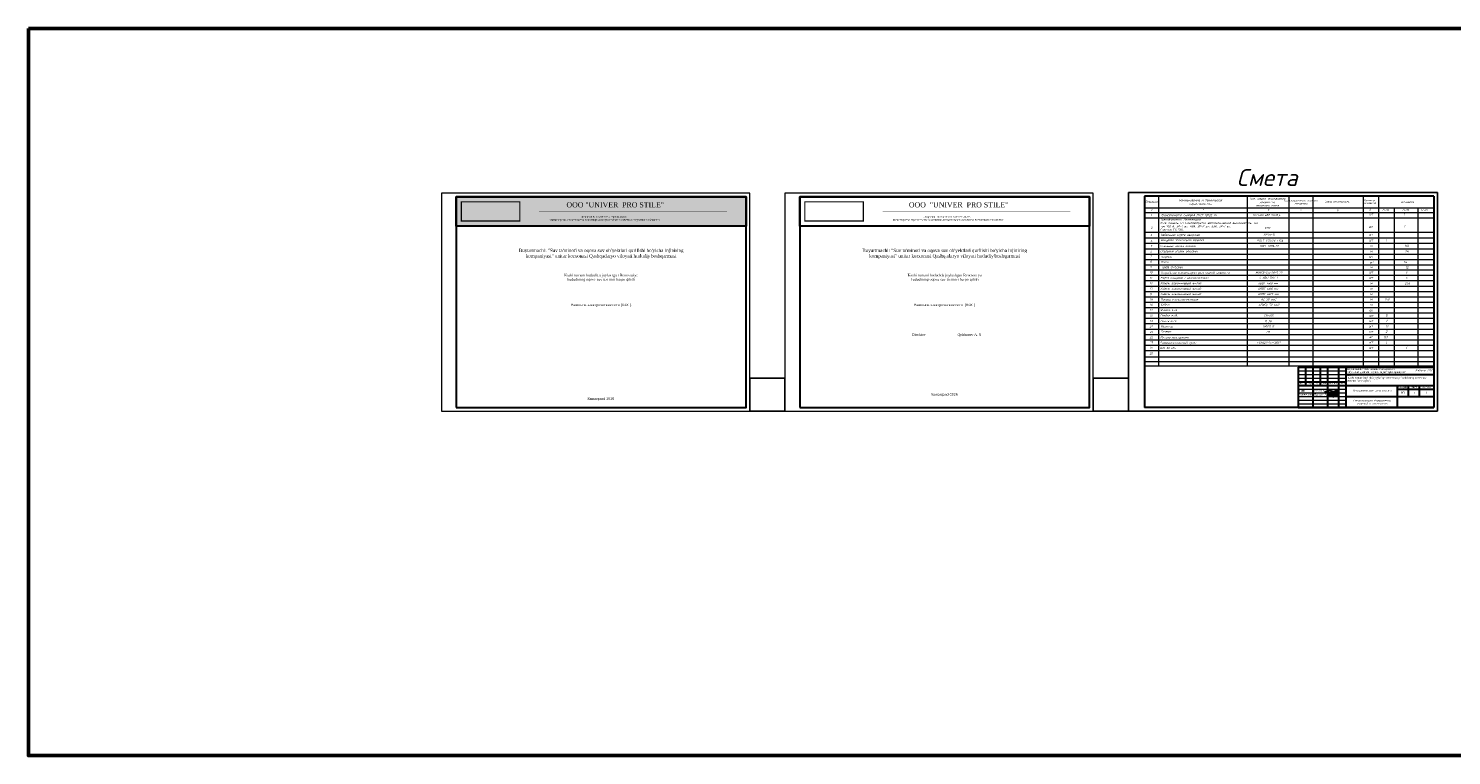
# Model space of a CAD drawing. Header units: metres. Extents: x 703615 to 712205, y 4306166 to 4311183.
# Tile 1 of 256: x 703615 to 705554, y 4306166 to 4307156. Entities that reach past the tile are written whole.
import ezdxf
from ezdxf.enums import TextEntityAlignment as Align

# ---------------------------------------------------------------- set-up
doc = ezdxf.new("R2010")
doc.units = ezdxf.units.M
doc.header["$LTSCALE"] = 0.5
for name, color, linetype in [('RAMA', 47, 'Continuous'), ('ПРИМЕЧАНИЕ', 7, 'Continuous'), ('Таблицы', 7, 'Continuous'), ('Титульный лист', 7, 'Continuous'), ('Ярлык', 1, 'Continuous')]:
    doc.layers.add(name, color=color, linetype=linetype)
for name, color, linetype, lineweight in [('Графа', 7, 'Continuous', 30), ('Графа 20', 7, 'Continuous', 20), ('отопление о', 30, 'Continuous', 50), ('ПЛАН', 250, 'Continuous', 30), ('ПЛАНИРОВКА', 7, 'Continuous', 5), ('Рамка  штамп', 7, 'Continuous', 30), ('Слой размерная', 7, 'Continuous', 13), ('фасонка', 30, 'Continuous', 40), ('Формат', 7, 'Continuous', 25)]:
    doc.layers.add(name, color=color, linetype=linetype, lineweight=lineweight)
doc.styles.add('Arial UPS', font='times.ttf', dxfattribs={"height": 2.5})
doc.styles.add('ISO', font='isocpeui.ttf')
doc.styles.add('ISOCPEUR текстовый', font='isocpeur.ttf', dxfattribs={"width": 0.8, "oblique": 15})
doc.styles.get("Standard").update_dxf_attribs({"font": 'times.ttf'})
doc.styles.add('Times new roman', font='timesbd.ttf', dxfattribs={"height": 3})
doc.styles.add('X_ISO', font='isocpeui.ttf')
doc.styles.add('ЭОМ схема', font='isocpeui.ttf')

# ---------------------------------------------------------------- blocks, each defined once
blk = doc.blocks.new('A$C194E077B')
at = {"color": 5, "lineweight": 20}
for points in [[(42, -99), (83, -76), (96, -68), (110, -53), (122, -42), (131, -27), (137, -5), (137, 22), (125, 42), (110, 57), (100, 67), (80, 78), (58, 91), (13, 103), (-19, 112), (-87, 112), (-127, 112), (-231, 105), (-249, 100), (-271, 100), (-317, 88), (-348, 80), (-409, 70), (-436, 66), (-497, 49), (-543, 37), (-617, 24), (-665, 5), (-728, -12), (-787, -37), (-841, -58), (-859, -64), (-880, -77), (-894, -91), (-904, -101), (-904, -112), (-894, -123), (-871, -130), (-840, -134), (-808, -134), (-760, -134), (-737, -134), (-654, -127), (-612, -124), (-491, -116), (-389, -109), (-287, -102), (-158, -97), (-39, -97), (85, -89), (174, -89), (222, -82), (269, -75), (318, -67), (369, -63), (369, -63)], [(-162, 200), (-240, 221), (-364, 241), (-364, 276), (-310, 307), (-248, 324), (-145, 351), (-37, 351), (76, 351), (195, 319), (266, 278)], [(0, 0), (0, -92)], [(41, 2), (41, -98)], [(203, -24), (196, 1), (191, 21), (185, 44), (185, 65), (176, 81), (169, 93), (189, 73), (200, 70), (220, 70), (242, 70), (259, 75), (272, 78), (279, 90), (279, 70), (274, 51), (262, 26), (252, 0), (252, -16), (261, -33), (282, -45), (303, -50), (329, -43), (347, -33), (361, -19), (368, -6), (371, 33), (368, -6), (372, -22), (382, -27), (392, -33), (406, -29), (418, -26), (433, -12), (438, -3), (438, 39), (438, -3), (453, -18), (464, -25), (477, -25), (504, -20), (521, -3), (528, 9), (524, 23), (522, 41), (522, 48), (526, 55), (535, 63), (549, 63), (569, 49), (579, 25), (585, 1), (580, -18), (565, -26), (549, -26), (531, -8), (528, 9)], [(835, 300), (835, -171), (799, -177), (729, -165), (620, -121), (593, -75), (602, -42), (665, -20), (730, 7), (798, 17), (885, 36), (885, 36), (905, 45)], [(593, 2), (615, 20), (621, 30), (635, 45), (637, 70), (635, 45), (635, 19), (646, 1), (664, -10), (680, -10), (701, 0), (705, 13), (705, 35), (699, 66), (686, 94), (680, 122)], [(682, 123), (691, 107), (705, 87), (717, 87)], [(748, 299), (746, -138)], [(898, 116), (898, 60), (906, 31), (917, -11)], [(910, 55), (903, 116)], [(952, -13), (967, 14), (978, 53), (978, 112), (973, 131)], [(962, 114), (967, 97), (978, 53), (987, 20), (1013, 5), (1032, 10), (1061, 39), (1076, 96), (1076, 123), (1074, 180)], [(1064, 182), (1056, 151), (1045, 113), (1045, 80), (1055, 46), (1070, 20), (1088, 9), (1109, 9), (1132, 31), (1138, 57), (1138, 93)]]:
    blk.add_lwpolyline(points, dxfattribs=at)
for centre, radius, start, end in [((681, 122), 1.13, 41.39997, 190.58974), ((901, 116), 2.8, 15.30984, 164.56011), ((899, 54), 10.7, 301.20706, 10.14963), ((979, 116), 16.6, 111.912, 188.61507), ((1068, 178), 5.72, 18.18012, 138.99147), ((935, -4), 19.1, 202.86254, 330.92742)]:
    blk.add_arc(centre, radius, start, end, dxfattribs=at)
blk = doc.blocks.new('подпись')
at = {"color": 5, "lineweight": 25, "ltscale": 100}
for points in [[(0, 0), (-197, 126), (-197, 309), (-123, 591), (567, 1632), (953, 2109), (1273, 2414), (1527, 2589), (1215, 1792), (928, 1029), (653, 301), (452, -351), (337, -1266), (279, -1948), (312, -2490), (402, -2825), (550, -3092), (838, -3149), (1109, -3069), (1379, -2844), (1823, -2349), (2373, -1422), (2702, -820), (3274, 231), (3712, 1254), (3950, 2044), (4122, 2646), (4211, 2957), (4211, 3165), (4040, 3165), (3851, 2974), (3638, 2341), (3506, 1674), (3350, 976), (3274, 231), (3120, -1415), (3120, -1857), (3317, -2036), (3605, -2048), (3851, -1891), (4171, -1590), (4828, -736), (5198, -126), (5526, 553), (5978, 1354), (6150, 1952), (6273, 2417), (6429, 2974), (6479, 3340), (6421, 3531), (6214, 3468), (6044, 3207), (5855, 2707), (5740, 2219), (5543, 1396), (5452, 721), (5411, -824), (5461, -1293), (5617, -1293), (5822, -1224), (5929, -1113), (6273, -759), (6627, -458), (6988, -4), (7045, 320), (6939, 431), (6799, 332), (6709, 53), (6700, -324), (6717, -835), (6955, -991), (7218, -1090), (7530, -1056), (7694, -915), (7834, -793), (8039, -515), (8113, -294), (8146, 53), (8129, 576), (7965, 831), (7710, 907), (7407, 862), (7218, 698), (7054, 351), (7012, -4), (7054, -324), (7210, -671), (7456, -747), (7694, -660), (7883, -515), (8055, -370), (8146, -202), (8211, -4), (8129, 65), (7973, -160), (7990, -469), (8055, -770), (8417, -824), (8712, -759), (8967, -637), (9230, -458), (9509, -225), (9780, -15), (9977, 286), (10034, 629), (9977, 831), (9706, 907), (9468, 785), (9279, 553), (9098, 198), (9041, -149), (9090, -435), (9369, -602), (9706, -648), (9911, -480), (10174, -225), (10420, 42), (10510, 297), (10584, 698), (10568, 919), (10420, 1029), (10207, 976), (10010, 698), (9886, 419), (9854, 19), (9886, -271), (10108, -435), (10412, -458), (10855, -458), (11085, -347), (11274, -149), (11545, 88), (11791, 343), (11865, 530), (11800, 896), (11520, 1098), (11241, 1098), (11052, 907), (10962, 553), (11020, 187), (11274, -191), (11611, -271), (12013, -206), (12284, -46), (12596, 210), (12842, 507), (13056, 896), (13064, 1239), (12933, 1437), (12686, 1510), (12407, 1510), (12169, 1251), (12046, 946), (12071, 358), (12292, 92), (12686, -76), (13105, -8), (13524, 259), (13779, 480), (13959, 751), (13992, 1163), (14008, 1575), (13828, 1742), (13549, 1720), (13302, 1476), (13261, 1174), (13327, 717), (13639, 595), (14017, 648), (14362, 782), (14731, 961), (15125, 1228), (15511, 1540), (15955, 2143), (16685, 3313), (17038, 4339), (17548, 5552), (17580, 6032), (17392, 6143), (17194, 6143), (16833, 5990), (16193, 5479), (15462, 4778), (15068, 4042), (14772, 3424), (14616, 2547), (14575, 1575), (14534, -259), (14624, -1304), (14608, -1571), (14509, -1796), (14378, -1750), (14378, -1449), (14821, 583), (15035, 1498), (15240, 2360), (16053, 5014), (16858, 7447), (17203, 8388), (17548, 9017), (17942, 9475), (18172, 9647), (18574, 9475), (18829, 9334), (19058, 8846), (19149, 8160)], [(14813, -2173), (13228, -2295), (12276, -2455), (10970, -2715), (9780, -2959), (9016, -3058), (8614, -2879), (8515, -2555), (8819, -2032), (9180, -1590), (9599, -1129), (10954, 61), (11537, 782), (12276, 1910), (12785, 2795), (12982, 3378), (13007, 3779), (12842, 4164), (12440, 4484), (11980, 4724), (11052, 4945), (9525, 5029), (7850, 4785), (6725, 4362), (5978, 3759), (5699, 3115), (5715, 2555), (5855, 2131), (6339, 1670), (6963, 1285), (8031, 946), (9985, 480), (11405, 252), (12851, 210), (14312, 153), (14780, 175)], [(14756, 172), (16102, 122), (16866, 194), (17342, 294), (17531, 404), (17416, 522), (16973, 572), (16603, 553), (16119, 435), (15404, 153), (14945, -65), (14608, -267), (14370, -477), (14238, -785), (14206, -1216), (14353, -1502), (14977, -1605), (15593, -1453), (16004, -1266), (16423, -927), (16726, -557), (16907, -175), (17104, 362), (17285, 824), (17531, 1521), (17638, 2009), (17498, 2238), (17104, 2219), (16464, 1842), (15823, 1502), (15437, 1373), (15347, 1350), (15306, 1350)]]:
    blk.add_lwpolyline(points, dxfattribs=at)

msp = doc.modelspace()

# ---------------------------------------------------------------- hatches: boundary and pattern name
at = {"layer": 'Формат', "linetype": 'Continuous', "lineweight": 0, "ltscale": 100, "true_color": 0x73816e}
h = msp.add_hatch(color=8, dxfattribs=at)
h.dxf.hatch_style = 1
h.set_gradient(color1=(125, 140, 120), color2=(223, 227, 222), one_color=1, tint=0.88, name='CYLINDER')
h.paths.add_polyline_path([(704197.67, 4306927.04), (704592.67, 4306927.04), (704592.67, 4306887.04), (704197.67, 4306887.04)])

# ---------------------------------------------------------------- linework, layer by layer
at = {"lineweight": 25}
for p, q in [((705534.77, 4306932.89, 321.54), (705113.56, 4306932.89, 321.54)), ((705113.56, 4306932.89, 321.54), (705113.56, 4306635.04, 321.54)), ((705452.12, 4306927.88, 321.54), (705461.48, 4306927.88, 321.54)), ((705461.48, 4306927.88, 321.54), (705461.5, 4306927.88, 321.54)), ((705534.77, 4306635.04, 321.54), (705534.77, 4306932.89, 321.54)), ((705534.77, 4306635.04, 321.54), (705113.56, 4306635.04, 321.54))]:
    msp.add_line(p, q, dxfattribs=at)
at = {"lineweight": 30}
for p, q in [((705529.75, 4306927.88, 321.54), (705135.62, 4306927.88, 321.54)), ((705135.62, 4306927.88, 321.54), (705135.62, 4306640.05, 321.54)), ((705529.75, 4306927.88, 321.54), (705529.75, 4306640.05, 321.54)), ((705529.75, 4306640.05, 321.54), (705135.62, 4306640.05, 321.54))]:
    msp.add_line(p, q, dxfattribs=at)
at = {"color": 0, "linetype": 'ByBlock', "lineweight": 50}
msp.add_lwpolyline([(703614.91, 4307156.26), (712204.71, 4307156.26), (712204.71, 4306165.84), (703614.91, 4306165.84)], close=True, dxfattribs=at)
at = {"lineweight": 30, "ltscale": 0.1, "elevation": 321.54}
for points in [[(704197.67, 4306640.04), (704592.67, 4306640.04), (704592.67, 4306927.04), (704197.67, 4306927.04), (704197.67, 4306640.04)], [(704665.61, 4306640.04), (705060.61, 4306640.04), (705060.61, 4306927.04), (704665.61, 4306927.04), (704665.61, 4306640.04)]]:
    msp.add_lwpolyline(points, dxfattribs=at)
at = {"elevation": 321.54}
for points in [[(704645.61, 4306635.04), (704597.67, 4306635.04), (704597.67, 4306679.76), (704645.61, 4306679.76)], [(705113.56, 4306635.04), (705065.61, 4306635.04), (705065.61, 4306679.76), (705113.56, 4306679.76)]]:
    msp.add_lwpolyline(points, close=True, dxfattribs=at)
at = {"layer": 'Графа'}
for p, q in [((705344.75, 4306695.05, 321.54), (705529.75, 4306695.05, 321.54)), ((705344.75, 4306695.05, 321.54), (705344.75, 4306640.05, 321.54)), ((705354.75, 4306695.05, 321.54), (705354.75, 4306670.05, 321.54)), ((705364.75, 4306695.05, 321.54), (705364.75, 4306640.05, 321.54)), ((705374.75, 4306695.05, 321.54), (705374.75, 4306670.05, 321.54)), ((705384.75, 4306695.05, 321.54), (705384.75, 4306640.05, 321.54)), ((705399.75, 4306695.05, 321.54), (705399.75, 4306640.05, 321.54)), ((705409.75, 4306695.05, 321.54), (705409.75, 4306640.05, 321.54)), ((705529.75, 4306695.05, 321.54), (705529.75, 4306640.05, 321.54)), ((705344.75, 4306675.05, 321.54), (705409.75, 4306675.05, 321.54)), ((705344.75, 4306670.05, 321.54), (705529.75, 4306670.05, 321.54)), ((705409.75, 4306685.05, 321.54), (705529.75, 4306685.05, 321.54)), ((705479.75, 4306670.05, 321.54), (705479.75, 4306640.05, 321.54)), ((705494.75, 4306670.05, 321.54), (705494.75, 4306655.05, 321.54)), ((705509.75, 4306670.05, 321.54), (705509.75, 4306655.05, 321.54)), ((705409.75, 4306655.05, 321.54), (705529.75, 4306655.05, 321.54)), ((705479.75, 4306665.05, 321.54), (705529.75, 4306665.05, 321.54)), ((705344.75, 4306640.05, 321.54), (705529.75, 4306640.05, 321.54))]:
    msp.add_line(p, q, dxfattribs=at)
at = {"layer": 'Графа 20'}
for p, q in [((705344.75, 4306690.05, 321.54), (705409.75, 4306690.05, 321.54)), ((705344.75, 4306685.05, 321.54), (705409.75, 4306685.05, 321.54)), ((705344.75, 4306680.05, 321.54), (705409.75, 4306680.05, 321.54)), ((705344.75, 4306665.05, 321.54), (705409.75, 4306665.05, 321.54)), ((705344.75, 4306660.05, 321.54), (705409.75, 4306660.05, 321.54)), ((705344.75, 4306655.05, 321.54), (705409.75, 4306655.05, 321.54)), ((705344.75, 4306650.05, 321.54), (705409.75, 4306650.05, 321.54)), ((705344.75, 4306645.05, 321.54), (705409.75, 4306645.05, 321.54))]:
    msp.add_line(p, q, dxfattribs=at)
at = {"layer": 'отопление о', "color": 0, "lineweight": 18}
for p, q in [((705154.32, 4306927.88, 321.54), (705154.32, 4306696.47, 321.54)), ((705275.91, 4306696.47, 321.54), (705275.91, 4306927.88, 321.54)), ((705332.02, 4306927.88, 321.54), (705332.02, 4306696.47, 321.54)), ((705364.76, 4306927.88, 321.54), (705364.76, 4306696.47, 321.54)), ((705433.42, 4306927.88, 321.54), (705433.42, 4306696.47, 321.54)), ((705454.28, 4306927.88, 321.54), (705454.28, 4306696.47, 321.54)), ((705135.62, 4306912.13, 321.54), (705529.75, 4306912.13, 321.54)), ((705135.62, 4306905.76, 321.54), (705529.75, 4306905.76, 321.54)), ((705475.51, 4306912.13, 321.54), (705475.51, 4306696.47, 321.54)), ((705507.67, 4306912.13, 321.54), (705507.67, 4306696.47, 321.54)), ((705135.62, 4306898.43, 321.54), (705529.75, 4306898.43, 321.54)), ((705135.62, 4306878.98, 321.54), (705529.75, 4306878.98, 321.54)), ((705135.62, 4306871.27, 321.54), (705529.75, 4306871.27, 321.54)), ((705135.62, 4306863.57, 321.54), (705529.75, 4306863.57, 321.54)), ((705135.62, 4306856.24, 321.54), (705529.75, 4306856.24, 321.54)), ((705135.62, 4306848.91, 321.54), (705529.75, 4306848.91, 321.54)), ((705135.62, 4306841.59, 321.54), (705529.75, 4306841.59, 321.54)), ((705135.62, 4306834.26, 321.54), (705529.75, 4306834.26, 321.54)), ((705135.62, 4306827.42, 321.54), (705529.75, 4306827.42, 321.54)), ((705135.62, 4306820.09, 321.54), (705529.75, 4306820.09, 321.54)), ((705135.62, 4306812.76, 321.54), (705529.75, 4306812.76, 321.54)), ((705135.62, 4306805.44, 321.54), (705529.75, 4306805.44, 321.54)), ((705135.62, 4306798.11, 321.54), (705529.75, 4306798.11, 321.54)), ((705135.62, 4306790.78, 321.54), (705529.75, 4306790.78, 321.54)), ((705135.62, 4306783.45, 321.54), (705529.75, 4306783.45, 321.54)), ((705135.62, 4306776.12, 321.54), (705529.75, 4306776.12, 321.54)), ((705135.62, 4306768.8, 321.54), (705529.75, 4306768.8, 321.54)), ((705135.62, 4306768.8, 321.54), (705529.75, 4306768.8, 321.54)), ((705135.62, 4306761.47, 321.54), (705529.75, 4306761.47, 321.54)), ((705135.62, 4306754.14, 321.54), (705529.75, 4306754.14, 321.54)), ((705135.62, 4306746.81, 321.54), (705529.75, 4306746.81, 321.54)), ((705135.62, 4306739.48, 321.54), (705529.75, 4306739.48, 321.54)), ((705135.62, 4306732.16, 321.54), (705529.75, 4306732.16, 321.54)), ((705135.62, 4306724.83, 321.54), (705529.75, 4306724.83, 321.54)), ((705135.62, 4306717.5, 321.54), (705529.75, 4306717.5, 321.54)), ((705135.62, 4306709.13, 321.54), (705529.75, 4306709.13, 321.54)), ((705136.13, 4306702.8, 321.54), (705530.27, 4306702.8, 321.54)), ((705136.13, 4306696.47, 321.54), (705530.27, 4306696.47, 321.54))]:
    msp.add_line(p, q, dxfattribs=at)
at = {"layer": 'ПЛАНИРОВКА', "color": 254, "lineweight": 30, "ltscale": 100, "true_color": 0xd5d9d3, "const_width": 1.5, "elevation": 321.54}
for points in [[(704204.67, 4306920.04), (704284.47, 4306920.04), (704284.47, 4306894.04), (704204.67, 4306894.04)], [(704672.61, 4306920.04), (704752.41, 4306920.04), (704752.41, 4306894.04), (704672.61, 4306894.04)]]:
    msp.add_lwpolyline(points, close=True, dxfattribs=at)
at = {"layer": 'Рамка  штамп', "color": 7, "linetype": 'Continuous', "lineweight": 15, "ltscale": 100, "elevation": 321.54}
for points in [[(704177.67, 4306635.04), (704597.67, 4306635.04), (704597.67, 4306932.04), (704177.67, 4306932.04), (704177.67, 4306635.04)], [(704645.61, 4306635.04), (705065.61, 4306635.04), (705065.61, 4306932.04), (704645.61, 4306932.04), (704645.61, 4306635.04)]]:
    msp.add_lwpolyline(points, dxfattribs=at)
at = {"layer": 'фасонка', "color": 0, "lineweight": 25, "ltscale": 60}
for p, q in [((705491.64, 4306927.88, 321.54), (705135.62, 4306927.88, 321.54)), ((705494.21, 4306927.88, 321.54), (705529.75, 4306927.88, 321.54)), ((705135.62, 4306665.72, 321.54), (705135.62, 4306906.72, 321.54)), ((705529.75, 4306912.13, 321.54), (705529.75, 4306717.46, 321.54))]:
    msp.add_line(p, q, dxfattribs=at)
at = {"layer": 'Формат', "color": 18, "linetype": 'Continuous', "lineweight": 30, "ltscale": 100, "true_color": 0x000000, "elevation": 321.54}
for points in [[(704197.67, 4306927.04), (704592.67, 4306927.04), (704592.67, 4306887.04), (704197.67, 4306887.04)], [(704665.61, 4306927.04), (705060.61, 4306927.04), (705060.61, 4306887.04), (704665.61, 4306887.04)]]:
    msp.add_lwpolyline(points, close=True, dxfattribs=at)
at = {"layer": 'Ярлык', "color": 167, "linetype": 'Continuous', "lineweight": 30, "true_color": 0x3e4e7e, "const_width": 0.391, "elevation": 321.54}
for points in [[(704310.61, 4306907.04), (704566.53, 4306907.04)], [(704778.55, 4306907.04), (705034.47, 4306907.04)]]:
    msp.add_lwpolyline(points, dxfattribs=at)

# ---------------------------------------------------------------- block references
at = {"color": 7, "lineweight": 30, "xscale": 0.008941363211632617, "yscale": 0.008941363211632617, "zscale": 0.008941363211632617}
msp.add_blockref('A$C194E077B', (705389.13, 4306661.98, 321.54), dxfattribs=at)
at = {"color": 0, "linetype": 'ByBlock', "lineweight": 25, "xscale": 0.0008018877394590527, "yscale": 0.0008018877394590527, "zscale": 0.0008018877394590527}
msp.add_blockref('подпись', (705384.89, 4306656.98, 321.54), dxfattribs=at)

# ---------------------------------------------------------------- texts
at = {"linetype": 'ByBlock', "lineweight": 25, "ltscale": 10, "style": 'X_ISO'}
for s, height, p in [('КТП-63 кВА/10/0,4', 2.8058, (705283.29, 4306900.77, 321.54)), ('КТП', 2.806, (705299.12, 4306883.02, 321.54)), ('КНТп-10', 2.806, (705297.57, 4306874.08, 321.54)), ('ГОСТ 1839-72', 2.8058, (705292.21, 4306858.52, 321.54))]:
    msp.add_text(s, height=height, dxfattribs=at).set_placement(p)
at = {"style": 'ЭОМ схема'}
for p in [(705488.46, 4306901.46, 321.54), (705488.84, 4306885.05, 321.54), (705464.15, 4306866.34, 321.54)]:
    msp.add_text('1', height=2.81, dxfattribs=at).set_placement(p)
at = {"color": 0, "linetype": 'ByBlock', "lineweight": 40, "style": 'X_ISO'}
msp.add_text('POLT-12D/1X-L12A', height=2.8058, dxfattribs=at).set_placement((705288.48, 4306865.71, 321.54))
at = {"color": 0, "lineweight": 15, "attachment_point": 4, "style": 'X_ISO'}
for s, insert, char_height, width in [('{\\C7;Трансформатор силовой ГОСТ 12022-76}', (705157.73, 4306901.58, 321.54), 2.8058, 127.1951), ('{\\C7;Трансформатор. Подстанции.                                                                                               \\P}Н./в. панель ТП Комплектуется: автоматический выключатель  на ток 100 А, 3Р-1 шт; 40А, 3Р-2{\\C7; шт; }63А, 3Р-1{\\C7; шт;} \\PСчётчик {\\fISOCPEUR|b0|i0|c204|p34;\\C256;ЕХ-518}, ', (705156.78, 4306888.73, 321.55), 2.80577, 119.7043), ('{\\C7;Кабельная муфта наружная}                                                                                               ', (705157.35, 4306874.75, 321.54), 2.80577, 116.182), ('{\\C7;Концевая эпоксидная заделка}                                                                                               ', (705157.35, 4306867.54, 321.54), 2.80577, 116.182), ('Стальная полоса 40х4мм                                                                           ', (705156.85, 4306860.03, 321.54), 2.8058, 107.1492), ('Стальной уголок 50х50мм                                                                             ', (705156.93, 4306852.41, 321.54), 2.8058, 115.4787), ('{\\C256;\\c0;Кирпич}', (705158.07, 4306844.76, 321.54), 2.8058, 96.8294), ('{\\C256;\\c0;Устройство компенсации реактивной мощности}', (705158.07, 4306823.27, 321.54), 2.8058, 96.8294), ('Труба %%C=150мм  ', (705158.37, 4306830.66, 321.54), 2.8058, 54.9598)]:
    msp.add_mtext(s, dxfattribs=dict(at, insert=insert, char_height=char_height, width=width))
at = {"color": 0, "linetype": 'ByBlock', "lineweight": 25, "ltscale": 20, "attachment_point": 1, "style": 'X_ISO'}
for s, insert, char_height, width in [('{\\C7;шт}', (705441.33, 4306904.74, 321.54), 3.151, 7.7903), ('{\\C7;шт}', (705440.84, 4306887.53, 321.54), 3.151, 7.7903), ('{\\C7;шт}', (705441.12, 4306877.35, 321.54), 3.151, 7.7903), ('{\\C7;шт}', (705441.26, 4306869.53, 321.54), 3.151, 7.7903), ('{\\C7;шт}', (705441.33, 4306847.36, 321.54), 3.151, 7.7903), ('м', (705442.77, 4306861.92, 321.54), 3.15, 7.7903), ('м', (705442.77, 4306854.39, 321.54), 3.15, 7.7903), ('110', (705489.48, 4306861.59, 321.54), 3.151, 7.7903), ('24', (705490.25, 4306854.32, 321.54), 3.151, 7.7903), ('{\\C7;шт}', (705441.33, 4306825.87, 321.54), 3.151, 7.7903), ('{\\C7;м³}', (705442.31, 4306839.21, -2133.61), 3.151, 7.7903), ('м', (705442.77, 4306832.95, 321.54), 3.15, 7.7903), ('12', (705490.8, 4306832.36, 321.54), 3.151, 7.7903), ('1', (705491.43, 4306825.12, 321.54), 3.15, 7.7903), ('{\\C7;шт}', (705441.33, 4306818.54, 321.54), 3.151, 7.7903), ('м', (705442.77, 4306811, 321.54), 3.15, 7.7903), ('255', (705489.78, 4306810.61, 321.54), 3.151, 7.7903), ('4', (705491.17, 4306818.24, 321.54), 3.15, 7.7903), ('м', (705442.77, 4306803.67, 321.54), 3.15, 7.7903), ('м', (705442.77, 4306796.34, 321.54), 3.15, 7.7903), ('м', (705442.77, 4306789.02, 321.54), 3.15, 7.7903), ('150', (705462.17, 4306788.85, 321.54), 3.151, 7.7903), ('шт', (705441.62, 4306766.86, 321.54), 3.151, 7.7903), ('{\\C7;шт}', (705441.66, 4306774.22, 321.54), 3.151, 7.7903), ('м', (705442.77, 4306781.69, 321.54), 3.15, 7.7903), ('5', (705463.85, 4306766.76, 321.54), 3.15, 10.735), ('шт', (705441.04, 4306752.39, 321.54), 3.151, 7.7903), ('шт', (705441.48, 4306759.68, 321.54), 3.151, 7.7903), ('12', (705463.47, 4306752.07, 321.54), 3.151, 7.1476), ('2', (705463.97, 4306759.36, 321.54), 3.15, 10.735), ('шт', (705441.05, 4306730.37, 321.54), 3.151, 7.7903), ('шт', (705441.37, 4306744.91, 321.54), 3.151, 7.7903), ('кг', (705441.67, 4306737.62, 321.54), 3.151, 7.7903), ('112', (705460.74, 4306737.15, 321.54), 3.151, 7.7903), ('2', (705463.78, 4306744.68, 321.54), 3.15, 2.534), ('1', (705463.92, 4306729.75, 321.54), 3.15, 7.7903), ('шт', (705441.12, 4306723.24, 1256.97), 3.151, 7.7903), ('\\pxqc;1', (705488.22, 4306722.66, 1256.97), 3.151, 7.7903)]:
    msp.add_mtext(s, dxfattribs=dict(at, insert=insert, char_height=char_height, width=width))
at = {"linetype": 'ByBlock', "lineweight": 25, "ltscale": 10, "attachment_point": 1, "style": 'X_ISO'}
for s, insert, char_height, width in [('Песок', (705157.91, 4306839.34, -262.74), 2.711, 117.702), ('Муфта концевая с наконечниками', (705157.14, 4306817.92, 321.54), 2.7108, 77.4885), ('Кабель альюминевый жилой', (705157.14, 4306810.6, 321.54), 2.7108, 77.4885), ('АВВГ 4х10 мм', (705289.67, 4306810.54, 321.54), 2.8058, 25.5713), ('{\\fISOCPEUR|b0|i1|c204|p34;4 КВН ТпН-1}', (705291.7, 4306817.99, 321.54), 2.8058, 25.5713), ('Кабель альюминевый жилой', (705157.14, 4306803.27, 321.54), 2.7108, 77.4885), ('Кабель альюминевый жилой', (705157.14, 4306795.94, 321.54), 2.7108, 77.4885), ('Провод стальалюминиевая', (705157.5, 4306788.61, 321.54), 2.7108, 77.4885), ('АВВГ 4х16 мм', (705289.67, 4306803.21, 321.54), 2.8058, 31.7593), ('АВВГ 4х25 мм', (705289.67, 4306795.88, 321.54), 2.8058, 31.7593), ('АС-35 мм2', (705293.87, 4306788.44, 321.54), 2.806, 31.7593), ('Ячейка в./в.', (705157.06, 4306773.9, 321.54), 2.7108, 117.702), ('Стойка ж./б.', (705157.09, 4306766.74, 321.54), 2.7108, 117.702), ('Кабель ', (705157.5, 4306781.28, 321.54), 2.711, 77.4885), ('АПвПу-50 мм2 ', (705290.58, 4306781.28, 321.55), 2.8058, 43.2591), ('СВ-105', (705298.18, 4306766.43, 321.54), 2.806, 43.2591), ('Плита ж./б.', (705157.05, 4306759.23, 321.54), 2.7108, 117.702), ('Изолятор', (705157.45, 4306751.88, 321.54), 2.711, 117.702), ('ШФ20-В', (705296.25, 4306751.77, 1254.3), 2.806, 43.2591), ('П-3И', (705298.99, 4306758.94, 321.54), 2.806, 43.2591), ('Разъединительный пункт', (705156.81, 4306729.6, 321.54), 2.7108, 117.702), ('Метало конструкции', (705156.98, 4306736.82, 321.54), 2.7108, 117.702), ('Траверс', (705157.66, 4306744.85, 321.54), 2.711, 117.702), ('РЛНД.1-10/400У1', (705288.92, 4306729.82, 1254.3), 2.8058, 43.2591), ('ТМ', (705300.9, 4306744.3, 1254.3), 2.806, 43.2591), ('ДЭС 50 кВт', (705156.44, 4306722.46, -262.74), 2.711, 117.702)]:
    msp.add_mtext(s, dxfattribs=dict(at, insert=insert, char_height=char_height, width=width))
at = {"color": 0, "linetype": 'ByBlock', "lineweight": 40, "insert": (705286.51, 4306824.98, 321.54), "char_height": 2.8058, "width": 51.5588, "attachment_point": 1, "style": 'X_ISO'}
msp.add_mtext('{\\C256;\\c0;УКМ58-0,4-20-5 УЗ}', dxfattribs=at)
at = {"color": 0, "linetype": 'ByBlock', "lineweight": 25, "ltscale": 20, "insert": (705488.41, 4306839.72, -2133.61), "char_height": 3.151, "attachment_point": 1, "style": 'X_ISO'}
msp.add_mtext('{\\C7;14}', dxfattribs=at)
at = {"linetype": 'ByBlock', "ltscale": 30, "insert": (705515.14, 4306690.2, 321.54), "char_height": 3.3258, "width": 45.4222, "attachment_point": 5}
msp.add_mtext('{\\fISOCPEUR|b1|i1|c204|p34;\\H0.8333x; \\fISOCPEUR|b0|i1|c204|p34;Раздел: НЭС}', dxfattribs=at)
at = {"layer": 'RAMA', "insert": (705302.39, 4306964.73, 321.54), "char_height": 22.95, "width": 706.2764, "attachment_point": 2, "style": 'ISO'}
msp.add_mtext('{\\C0;Смета}', dxfattribs=at)
at = {"layer": 'отопление о', "color": 0, "lineweight": 18, "style": 'X_ISO'}
for s, height, p in [('Позиция', 2.806, (705144.75, 4306918.68, 321.54)), ('1', 2.81, (705144.55, 4306900.55, 321.54)), ('1', 2.81, (705144.97, 4306907.46, 321.54)), ('2', 2.81, (705215.12, 4306907.54, 321.54)), ('3', 2.81, (705303.97, 4306907.38, 321.54)), ('4', 2.81, (705348.39, 4306907.82, 321.54)), ('5', 2.81, (705398.26, 4306907.1, 321.54)), ('6', 2.81, (705442.77, 4306907.8, 321.54)), ('В./В.', 2.806, (705464.15, 4306907.4, 321.54)), ('Н./В.', 2.806, (705491.42, 4306907.4, 321.54)), ('Н./О', 2.806, (705516.32, 4306907.4, 321.54)), ('2', 2.81, (705145.1, 4306883.61, 321.54)), ('3', 2.81, (705144.45, 4306873.51, 321.54)), ('4', 2.81, (705144.71, 4306865.83, 321.54)), ('7', 2.81, (705144.12, 4306844.45, 321.54)), ('6', 2.81, (705144.24, 4306850.85, 321.54)), ('5', 2.81, (705144.59, 4306858.42, 321.54)), ('10', 2.806, (705144.12, 4306822.45, 321.54)), ('9', 2.81, (705144.12, 4306829.68, 321.54)), ('8', 2.81, (705144.12, 4306837.06, 321.54)), ('11', 2.806, (705144.12, 4306814.84, 321.54)), ('12', 2.806, (705144.12, 4306807.62, 321.54)), ('13', 2.806, (705144.12, 4306800.27, 321.54)), ('14', 2.806, (705144.12, 4306792.94, 321.54)), ('16', 2.806, (705144.61, 4306786.02, 321.54)), ('17', 2.806, (705144.47, 4306771.26, 321.54)), ('18', 2.806, (705144.47, 4306763.64, 321.54)), ('16', 2.806, (705144.61, 4306778.7, 321.54)), ('20', 2.806, (705144.47, 4306748.89, 321.54)), ('19', 2.806, (705144.47, 4306756.22, 321.54)), ('21', 2.806, (705144.47, 4306741.56, 321.54)), ('22', 2.806, (705144.47, 4306734.23, 321.54)), ('23', 2.806, (705144.47, 4306727.25, 321.54)), ('24', 2.806, (705144.47, 4306719.87, 321.54)), ('25', 2.806, (705144.47, 4306712.12, 321.54))]:
    msp.add_text(s, height=height, dxfattribs=at).set_placement(p, align=Align.CENTER)
at = {"layer": 'ПЛАН', "color": 18, "lineweight": 9, "true_color": 0x000000, "insert": (705345.66, 4306663.78, 321.54), "char_height": 2.5, "width": 7.3567, "attachment_point": 1, "line_spacing_factor": 0.6, "style": 'Times new roman'}
msp.add_mtext('ГИП', dxfattribs=at)
at = {"layer": 'ПРИМЕЧАНИЕ', "attachment_point": 5, "style": 'ЭОМ схема'}
for s, insert, char_height, width in [('Наименование и техническая\\Pхарактеристика\\P{\\O }', (705211.77, 4306917.25, 321.54), 2.8058, 120.0871), ('Тип, марка, обозначение документа,\\Pопросного листа ', (705302.88, 4306919.48, 321.54), 2.8058, 61.0541), ('Код оборудования, изделия,\\Pматериала ', (705348.62, 4306919.62, 321.54), 2.3381, 41.4066), ('Единица\\Pизмерения \\P\\P ', (705441.88, 4306916.12, 321.54), 2.338, 20.924), ('Количество ', (705493.44, 4306919.76, 321.54), 2.3381, 20.3585), ('Завод изготовитель\\P\\P ', (705397.78, 4306916.2, 321.54), 2.3381, 40.717)]:
    msp.add_mtext(s, dxfattribs=dict(at, insert=insert, char_height=char_height, width=width))
at = {"layer": 'Слой размерная', "color": 7, "lineweight": 20, "attachment_point": 5}
for s, insert, char_height, width in [('{\\fTimes New Roman|b0|i0|c204|p18;Изм.}', (705349.79, 4306672.55, 321.54), 2, 10.0865), ('{\\fTimes New Roman|b0|i0|c204|p18;Кол.уч.}', (705359.79, 4306672.55, 321.54), 2, 9.9135), ('{\\fTimes New Roman|b0|i0|c204|p18;Лист}', (705369.75, 4306672.55, 321.54), 2, 10), ('{\\fTimes New Roman|b0|i0|c0|p18;N\\fTimes New Roman|b0|i0|c204|p18;док.}', (705379.75, 4306672.6, 321.54), 2, 10), ('{\\fTimes New Roman|b0|i0|c204|p18;Подпись}', (705392.25, 4306672.55, 321.54), 2, 15), ('{\\fTimes New Roman|b0|i0|c204|p18;Дата}', (705404.75, 4306672.55, 321.54), 2, 10), ('{\\fTimes New Roman|b0|i0|c204|p18;РП}', (705487.24, 4306660.05, 27.82), 2.5, 20), ('1', (705503.77, 4306660.05, 27.82), 2.5, 20), ('1', (705519.4, 4306660.05, 27.82), 2.5, 20)]:
    msp.add_mtext(s, dxfattribs=dict(at, insert=insert, char_height=char_height, width=width))
at = {"layer": 'Слой размерная', "color": 7, "linetype": 'Continuous', "lineweight": 20, "char_height": 2.5, "attachment_point": 5}
for s, insert, width in [('{\\fTimes New Roman|b0|i0|c204|p18;Стадия}', (705487, 4306667.6, 27.82), 20), ('{\\fTimes New Roman|b0|i0|c204|p18;Лист}', (705502.25, 4306667.6, 27.82), 15), ('{\\fTimes New Roman|b0|i0|c204|p18;Листов}', (705519.75, 4306667.55, 27.82), 20)]:
    msp.add_mtext(s, dxfattribs=dict(at, insert=insert, width=width))
at = {"layer": 'Таблицы', "ltscale": 0.6, "insert": (705445.26, 4306662.57, 321.54), "char_height": 2.5, "width": 68.985, "attachment_point": 5, "style": 'ISOCPEUR текстовый'}
msp.add_mtext('{\\fTimes New Roman|b0|i0|c0|p18;\\Q0;\\W1;\\C7;  \\fTimes New Roman|b0|i0|c204|p18;Внутренние электрические сети}', dxfattribs=at)
at = {"layer": 'Таблицы', "lineweight": 25, "ltscale": 0.6, "insert": (705445.84, 4306647.02, 321.54), "char_height": 2.5, "width": 67.2372, "attachment_point": 5, "style": 'X_ISO'}
msp.add_mtext('Спецификация оборудования, \\Pизделий и материалов.', dxfattribs=at)
at = {"layer": 'Титульный лист', "linetype": 'Continuous', "ltscale": 1000, "attachment_point": 1, "style": 'Arial UPS'}
for s, insert, char_height, width in [('\\pxi5667.47;\\P\\pi5659.722,l7.734;\\P\\pi0,l0,qc;{\\H1.29132x;\\C7;\\P\\P\\PBuyurtmachi: "Suv ta\'minoti va oqova suv ob\'yektlari qurilishi bo\'yicha injiniring\\Pkompaniyasi" unitar korxonasi Qashqadaryo viloyati hududiy\\H0.64533x;\\C256; \\H1.54959x;\\C7;boshqarmasi    }\\P\\pi5667.47,q*;\\P\\pi0;\\P\\pqc;{\\H1.29132x;\\C7;                                          \\P\\H0.77778x;Kasbi tumani hududida joylashgan Renovasiya \\Phududining oqova suv tizimini barpo\\C256; qilish\\H1.14286x;\\P\\pi56.48064,q*;} \\P\\pi49.3234;                                                                             \\P\\pi0,qc;                                                                          \\P\\pi54.61979,q*;{\\H0.96x;\\C256;\\c0;                                                             \\P\\pi0;\\fTimes New Roman|b1|i0|c204|p18;\\H1.04167x;\\C256;^I^I                                                                      \\P\\pqc;\\fTimes New Roman|b0|i0|c204|p18;\\C7;Внешние электрические сети (КОС)\\P}\\P\\pi47.86672,q*;{\\C7;\\P\\pi56.6747;}\\P\\P\\pi4915.634;\\P\\pi5667.47;\\P\\P\\pi56.6747;\\P\\P\\pi5659.51331;                                         \\P\\pi5667.47;\\P\\pi56.6747;\\P\\pi7084.194;\\P\\P\\pi0;\\P\\pi41.53759;                                                                              \\P\\pi53.18152;                  \\P\\pi46.19516;                                                      \\P\\P\\P\\pi56.6747;\\P\\pi51.31931;{\\C256;\\c0;Samarqand-}2026', (704197.67, 4306890.29, 321.54), 3.4848, 395), ('\\pxi5667.47;\\P\\pi5659.722,l7.734;\\P\\pi0,l0,qc;{\\H1.29132x;\\C7;\\P\\P\\PBuyurtmachi: "Suv ta\'minoti va oqova suv ob\'yektlari qurilishi bo\'yicha injiniring\\Pkompaniyasi" unitar korxonasi Qashqadaryo viloyati hududiy\\H0.64533x;\\C256; \\H1.54959x;\\C7;boshqarmasi    }\\P\\pi5667.47,q*;\\P\\pi0;\\P\\pqc;{\\H1.29132x;\\C7;                                          \\P\\H0.77778x;Kasbi tumani hududida joylashgan Renovasiya \\Phududining oqova suv tizimini barpo\\C256; qilish\\H1.14286x;\\P\\pi56.48064,q*;} \\P\\pi49.3234;                                                                             \\P\\pi0,qc;                                                                          \\P\\pi54.61979,q*;{\\H0.96x;\\C256;\\c0;                                                             \\P\\pi0,qc;\\fTimes New Roman|b1|i0|c204|p18;\\H1.04167x;\\C256;^I^I                                                                      \\P\\fTimes New Roman|b0|i0|c204|p18;\\C7;Внешние электрические сети \\H1x; (КОС)\\H1x;\\P\\pi47.86672,q*;\\P\\pi56.6747;}\\P\\P\\pi4915.634;\\P\\pi5667.47;\\P\\P\\pi0,qc;    Direktor                                 Qahhorov A. S\\P\\pi56.6747,q*;\\P\\pi5659.51331;                                         \\P\\pi5667.47;\\P\\pi56.6747;\\P\\pi7084.194;\\P\\P\\pi0;\\P\\pi41.53759;                                                                              \\P\\pi53.18152;                  \\P\\pi46.19516;                                                      \\P\\P\\P\\pi56.6747;\\P\\pi51.31931;{\\C256;\\c0;Samarqand-}2026', (704665.61, 4306890.29, 321.54), 3.4848, 395), ('\\pxql;{\\C7;Buyurtmachi: "Suv ta\'minoti va oqova suv ob\'yektlari qurilishi bo\'yicha injiniringkompaniyasi" UK}', (705411.81, 4306693.65, 321.54), 2.5, 80.0407), ('\\pxql;{\\H1.00436x;\\C7;Kasbi tumani hududida joylashgan Renovasiya hududining oqova suv\\Ptizimini barpo\\C256; qilish}', (705412.11, 4306681.67, 321.54), 2.5, 134.0404)]:
    msp.add_mtext(s, dxfattribs=dict(at, insert=insert, char_height=char_height, width=width))
at = {"layer": 'Формат', "color": 7, "ltscale": 100, "char_height": 2.5, "width": 20, "attachment_point": 5}
for s, insert in [('Разработал', (705354.31, 4306657.57, 321.54)), ('Шамсиев М', (705374.95, 4306657.29, 321.54)), ('Ураков Х', (705373.21, 4306662.29, 321.54))]:
    msp.add_mtext(s, dxfattribs=dict(at, insert=insert))
at = {"layer": 'Ярлык', "color": 165, "lineweight": 50, "char_height": 2.5357, "attachment_point": 1, "style": 'Arial UPS'}
for s, insert, width in [('\\pi65.62109;{\\H2.7606x;\\C167;\\c8277566;ООО "UNIVER  PRO STILE"}', (704282.23, 4306919.55, 321.54), 256.2547), ('\\pi92.01301;{\\C167;\\c8277566;             \\P\\pi98.41021;\\P\\pi66.61422;\\H0.98593x;Лицензия № 072193 от 3 апреля 2023г. \\P\\pi23.91175;Министерство строительства и жилищно-коммунального хозяйства Республики Узбекистан}', (704300.53, 4306909.43, 321.54), 196.8204), ('\\pi64.26262;{\\H2.7606x;\\C167;\\c8277566;ООО  "UNIVER  PRO STILE"\\fISOCPEUR|b1|i1|c204|p34;\\Q15;\\T1.25; \\fArial|b1|i0|c204|p34;\\H0.36224x;\\T1.15;   \\fArial|b0|i0|c204|p34;\\T1;          }', (704750.17, 4306919.55, 321.54), 256.2547), ('\\pi92.01301;{\\C167;\\c8277566;             \\P\\pi98.41021;\\P\\pi66.12905;\\H0.98593x;Лицензия  № 072193 от 3 апреля 2023г. \\P\\pi23.91175;Министерство строительства и жилищно-коммунального хозяйства Республики Узбекистан}', (704768.48, 4306909.43, 321.54), 196.8204)]:
    msp.add_mtext(s, dxfattribs=dict(at, insert=insert, width=width))

doc.saveas('drawing.dxf')
